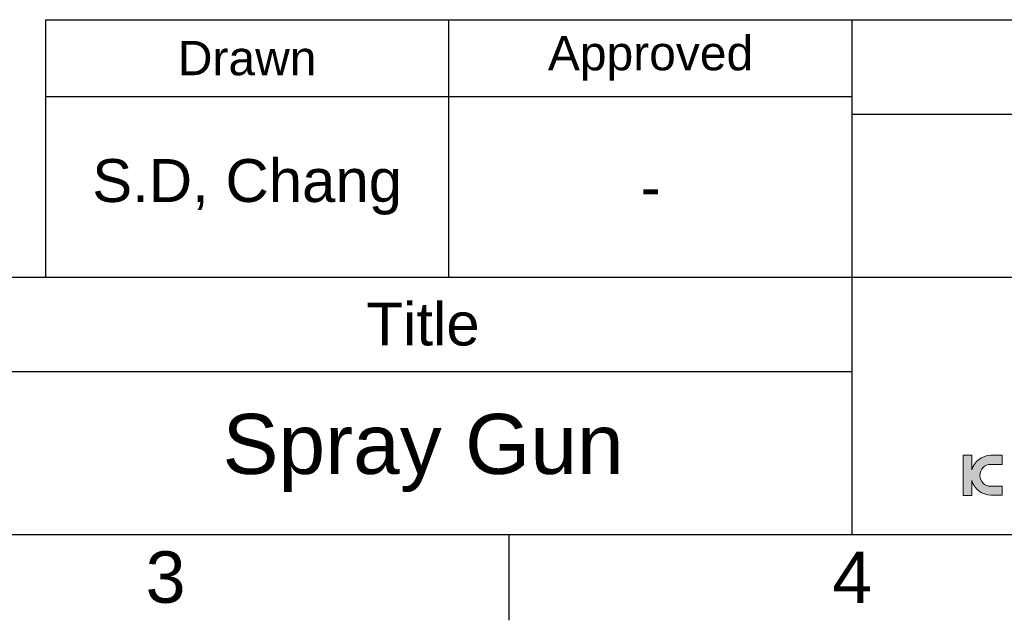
# Model space of a CAD drawing. Header units: millimetres. Extents: x 2316 to 2526, y 318 to 615.
# Tile 2 of 5: x 2413 to 2470, y 318 to 353. Entities that reach past the tile are written whole.
import ezdxf

# ---------------------------------------------------------------- set-up
doc = ezdxf.new("R2010")
doc.units = ezdxf.units.MM
doc.header["$LTSCALE"] = 0.1
doc.linetypes.add('CENTERX2', pattern=[101.6, 63.5, -12.7, 12.7, -12.7])
doc.layers.add('FORM', color=7, linetype='Continuous')
doc.layers.add('TEXT', color=2, linetype='Continuous')
doc.styles.get("Standard").update_dxf_attribs({"font": 'arial_0.ttf'})

msp = doc.modelspace()

# ---------------------------------------------------------------- hatches: boundary and pattern name
at = {"layer": 'TEXT'}
h = msp.add_hatch(color=2, dxfattribs=at)
h.dxf.hatch_style = 2
edge = h.paths.add_edge_path()
edge.add_spline(control_points=[(2468.2131, 326.6151), (2468.2131, 326.6151), (2468.2131, 327.4797), (2468.2131, 327.4797), (2468.2131, 327.4797), (2467.7209, 327.4797), (2467.7209, 327.4797), (2467.7209, 327.4797), (2467.7209, 325.1299), (2467.7209, 325.1299), (2467.7209, 325.1299), (2468.2131, 325.1299), (2468.2131, 325.1299), (2468.2131, 325.1299), (2468.2131, 325.9958), (2468.2131, 325.9958), (2468.3483, 325.5066), (2468.795, 325.1466), (2469.3288, 325.1466), (2469.3288, 325.1466), (2469.9936, 325.1466), (2469.9936, 325.1466), (2469.9936, 325.1466), (2469.9936, 325.6578), (2469.9936, 325.6578), (2469.9936, 325.6578), (2469.3207, 325.6578), (2469.3207, 325.6578), (2468.9668, 325.6578), (2468.6817, 325.9433), (2468.6817, 326.2957), (2468.6817, 326.6504), (2468.9668, 326.9351), (2469.3207, 326.9351), (2469.3207, 326.9351), (2469.9936, 326.9351), (2469.9936, 326.9351), (2469.9936, 326.9351), (2469.9936, 327.4637), (2469.9936, 327.4637), (2469.9936, 327.4637), (2469.3288, 327.4637), (2469.3288, 327.4637), (2468.795, 327.4637), (2468.3483, 327.1048), (2468.2131, 326.6151)], knot_values=[0, 0, 0, 0, 1, 1, 1, 2, 2, 2, 3, 3, 3, 4, 4, 4, 5, 5, 5, 6, 6, 6, 7, 7, 7, 8, 8, 8, 9, 9, 9, 10, 10, 10, 11, 11, 11, 12, 12, 12, 13, 13, 13, 14, 14, 14, 15, 15, 15, 15], degree=3, periodic=0)

# ---------------------------------------------------------------- linework, layer by layer
msp.add_line((2414.2511, 352.8487), (2414.2511, 337.8487))
at = {"layer": 'FORM'}
for p, q in [((2414.2511, 352.8487), (2521.2511, 352.8487)), ((2437.7511, 337.8487), (2437.7511, 352.8487)), ((2461.2511, 337.8487), (2461.2511, 352.8487)), ((2461.2511, 348.3487), (2414.2511, 348.3487)), ((2461.2511, 347.3487), (2521.2511, 347.3487)), ((2321.2572, 337.8487), (2521.2511, 337.8487)), ((2461.2511, 322.8487), (2461.2511, 337.8487)), ((2321.2572, 332.3487), (2461.2511, 332.3487)), ((2321.2511, 322.8487), (2521.2511, 322.8487)), ((2441.2511, 322.8487), (2441.2511, 317.8487))]:
    msp.add_line(p, q, dxfattribs=at)
at = {"layer": 'TEXT', "lineweight": 0}
msp.add_open_spline([(2468.2131, 326.6151), (2468.2131, 326.6151), (2468.2131, 327.4797), (2468.2131, 327.4797), (2468.2131, 327.4797), (2467.7209, 327.4797), (2467.7209, 327.4797), (2467.7209, 327.4797), (2467.7209, 325.1299), (2467.7209, 325.1299), (2467.7209, 325.1299), (2468.2131, 325.1299), (2468.2131, 325.1299), (2468.2131, 325.1299), (2468.2131, 325.9958), (2468.2131, 325.9958), (2468.3483, 325.5066), (2468.795, 325.1466), (2469.3288, 325.1466), (2469.3288, 325.1466), (2469.9936, 325.1466), (2469.9936, 325.1466), (2469.9936, 325.1466), (2469.9936, 325.6578), (2469.9936, 325.6578), (2469.9936, 325.6578), (2469.3207, 325.6578), (2469.3207, 325.6578), (2468.9668, 325.6578), (2468.6817, 325.9433), (2468.6817, 326.2957), (2468.6817, 326.6504), (2468.9668, 326.9351), (2469.3207, 326.9351), (2469.3207, 326.9351), (2469.9936, 326.9351), (2469.9936, 326.9351), (2469.9936, 326.9351), (2469.9936, 327.4637), (2469.9936, 327.4637), (2469.9936, 327.4637), (2469.3288, 327.4637), (2469.3288, 327.4637), (2468.795, 327.4637), (2468.3483, 327.1048), (2468.2131, 326.6151)], degree=3, knots=[0, 0, 0, 0, 1, 1, 1, 2, 2, 2, 3, 3, 3, 4, 4, 4, 5, 5, 5, 6, 6, 6, 7, 7, 7, 8, 8, 8, 9, 9, 9, 10, 10, 10, 11, 11, 11, 12, 12, 12, 13, 13, 13, 14, 14, 14, 15, 15, 15, 15], dxfattribs=at)
at = {"layer": 'TEXT'}
msp.add_point((2437.7511, 348.3487), dxfattribs=at)

# ---------------------------------------------------------------- texts
at = {"layer": 'FORM', "char_height": 3, "attachment_point": 5}
for s, insert in [('3', (2421.2511, 320.3487)), ('4', (2461.2511, 320.3487))]:
    msp.add_mtext_dynamic_manual_height_columns(s, width=40, gutter_width=12.5, heights=[0], dxfattribs=dict(at, insert=insert))
at = {"layer": 'TEXT', "attachment_point": 5}
for s, width, insert, char_height in [('Approved', 23.5, (2449.5011, 350.5987), 2), ('Drawn', 23.5, (2426.0011, 350.5987), 2), ('S.D, Chang', 23.5, (2426.0011, 343.0987), 2.5), ('-', 23.5, (2449.5011, 343.0987), 2.5), ('Title', 50, (2436.2511, 335.0987), 2.5)]:
    msp.add_mtext_dynamic_manual_height_columns(s, width=width, gutter_width=12.5, heights=[0], dxfattribs=dict(at, insert=insert, char_height=char_height))
at = {"layer": 'TEXT', "linetype": 'CENTERX2', "insert": (2436.2511, 327.5987), "char_height": 3.5, "attachment_point": 5}
msp.add_mtext_dynamic_manual_height_columns('Spray Gun', width=50, gutter_width=12.5, heights=[0], dxfattribs=at)

doc.saveas('drawing.dxf')
